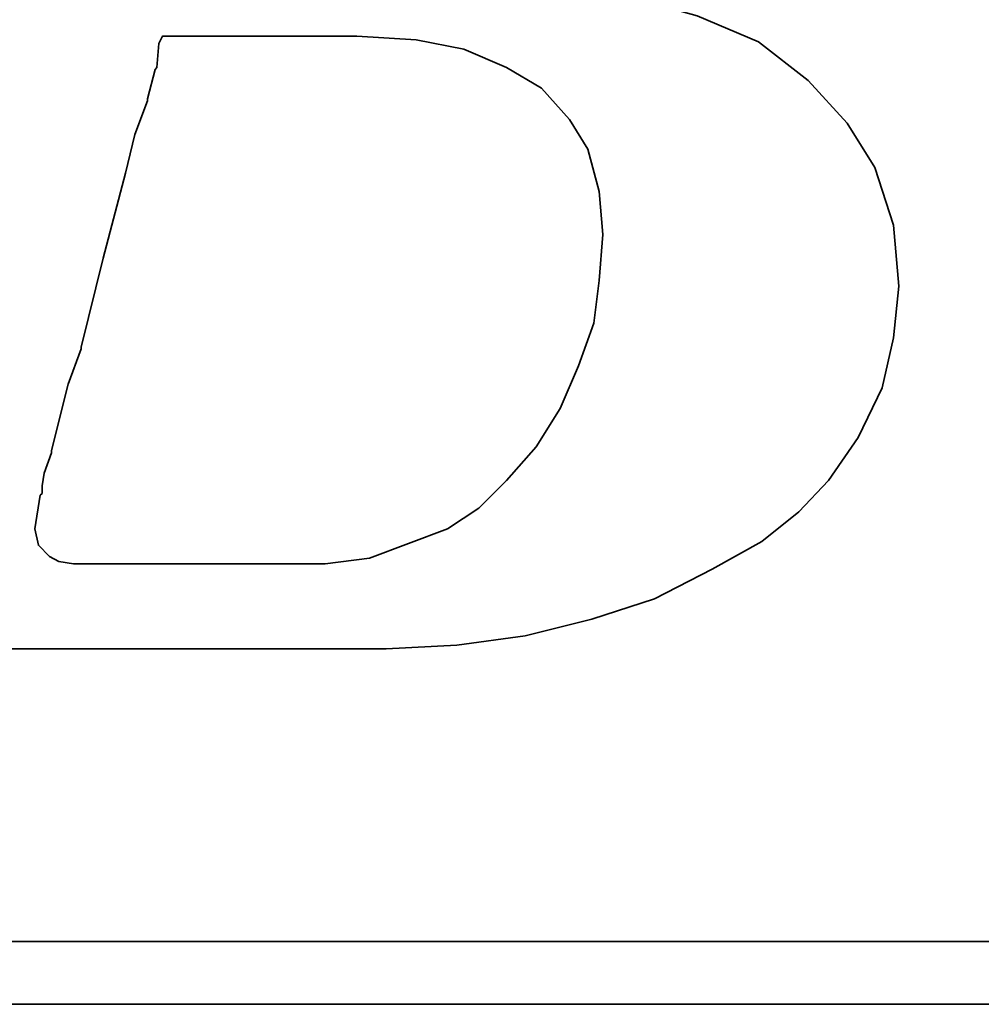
# Model space of a CAD drawing. Extents: x -276 to -48, y 63 to 198.
# Tile 27 of 48: x -107.46 to -106.23, y 124.05 to 125.3. Entities that reach past the tile are written whole.
import ezdxf

# ---------------------------------------------------------------- set-up
doc = ezdxf.new("R2010")
doc.units = 0
doc.header["$LTSCALE"] = 3
doc.header["$MEASUREMENT"] = 0
doc.layers.add('DIM', color=4, linetype='Continuous')
doc.layers.add('layer 1', color=7, linetype='Continuous')

# ---------------------------------------------------------------- blocks, each defined once
blk = doc.blocks.new('TBI MOTION logo(完整正式版)')
at = {"layer": 'layer 1', "color": 22, "lineweight": 35}
for points, knots in [([(-64.65375, -6.86375), (-64.65375, -6.86375), (-64.84375, -7.29625), (-64.84375, -7.29625), (-64.84375, -7.29625), (-64.84375, -7.29625), (-64.86875, -7.34375), (-64.86875, -7.34375), (-64.86875, -7.34375), (-64.86875, -7.34375), (-64.86875, -7.36875), (-64.86875, -7.36875), (-64.86875, -7.36875), (-64.86875, -7.36875), (-65.15375, -7.65375), (-65.15375, -7.65375), (-65.15375, -7.65375), (-65.15375, -7.65375), (-65.17875, -7.65375), (-65.17875, -7.65375), (-65.17875, -7.65375), (-65.17875, -7.65375), (-65.20375, -7.67875), (-65.20375, -7.67875), (-65.20375, -7.67875), (-65.20375, -7.67875), (-65.58875, -7.87125), (-65.58875, -7.87125), (-65.58875, -7.87125), (-65.58875, -7.87125), (-65.63375, -7.87125), (-65.63375, -7.87125), (-65.63375, -7.87125), (-65.63375, -7.87125), (-65.65875, -7.89375), (-65.65875, -7.89375), (-65.65875, -7.89375), (-65.65875, -7.89375), (-66.09375, -7.94375), (-66.09375, -7.94375), (-66.09375, -7.94375), (-66.09375, -7.94375), (-66.11375, -7.94375), (-66.11375, -7.94375), (-66.11375, -7.94375), (-66.11375, -7.94375), (-66.16375, -7.94375), (-66.16375, -7.94375), (-66.16375, -7.94375), (-66.16375, -7.94375), (-66.30875, -7.94375), (-66.30875, -7.94375), (-66.30875, -7.94375), (-66.30875, -7.94375), (-66.69375, -7.94375), (-66.69375, -7.94375), (-66.69375, -7.94375), (-66.69375, -7.94375), (-67.07375, -7.94375), (-67.07375, -7.94375), (-67.07375, -7.94375), (-67.07375, -7.94375), (-67.12375, -7.94375), (-67.12375, -7.94375), (-67.12375, -7.94375), (-67.12375, -7.94375), (-67.12375, -7.96625), (-67.12375, -7.96625), (-67.12375, -7.96625), (-67.12375, -7.96625), (-67.14875, -7.99125), (-67.14875, -7.99125), (-67.14875, -7.99125), (-67.14875, -7.99125), (-67.24375, -8.34875), (-67.24375, -8.34875), (-67.24375, -8.34875), (-67.24375, -8.34875), (-67.31375, -8.68625), (-67.31375, -8.68625), (-67.31375, -8.68625), (-67.31375, -8.68625), (-67.26875, -8.68625), (-67.26875, -8.68625), (-67.26875, -8.68625), (-67.26875, -8.68625), (-67.07375, -8.68625), (-67.07375, -8.68625), (-67.07375, -8.68625), (-67.07375, -8.68625), (-66.54875, -8.68625), (-66.54875, -8.68625), (-66.54875, -8.68625), (-66.54875, -8.68625), (-65.82625, -8.68625), (-65.82625, -8.68625), (-65.82625, -8.68625), (-65.82625, -8.68625), (-65.01375, -8.68625), (-65.01375, -8.68625), (-65.01375, -8.68625), (-65.01375, -8.68625), (-64.05375, -8.68625), (-64.05375, -8.68625), (-64.05375, -8.68625), (-64.05375, -8.68625), (-62.08375, -8.68625), (-62.08375, -8.68625), (-62.08375, -8.68625), (-62.08375, -8.68625), (-60.06875, -8.68625), (-60.06875, -8.68625), (-60.06875, -8.68625), (-60.06875, -8.68625), (-59.10875, -8.68625), (-59.10875, -8.68625), (-59.10875, -8.68625), (-59.10875, -8.68625), (-58.29375, -8.68625), (-58.29375, -8.68625), (-58.29375, -8.68625), (-58.29375, -8.68625), (-57.57375, -8.68625), (-57.57375, -8.68625), (-57.57375, -8.68625), (-57.57375, -8.68625), (-57.04875, -8.68625), (-57.04875, -8.68625), (-57.04875, -8.68625), (-57.04875, -8.68625), (-56.85375, -8.68625), (-56.85375, -8.68625), (-56.85375, -8.68625), (-56.85375, -8.68625), (-56.70875, -8.68625), (-56.70875, -8.68625), (-56.70875, -8.68625), (-56.70875, -8.68625), (-56.61375, -8.68625), (-56.61375, -8.68625), (-56.61375, -8.68625), (-56.61375, -8.68625), (-56.56875, -8.68625), (-56.56875, -8.68625), (-56.56875, -8.68625), (-56.56875, -8.68625), (-55.65375, -8.63875), (-55.65375, -8.63875), (-55.65375, -8.63875), (-55.65375, -8.63875), (-54.76875, -8.51875), (-54.76875, -8.51875), (-54.76875, -8.51875), (-54.76875, -8.51875), (-53.90375, -8.30375), (-53.90375, -8.30375), (-53.90375, -8.30375), (-53.90375, -8.30375), (-53.08875, -8.03875), (-53.08875, -8.03875), (-53.08875, -8.03875), (-53.08875, -8.03875), (-52.34375, -7.65375), (-52.34375, -7.65375), (-52.34375, -7.65375), (-52.34375, -7.65375), (-51.69875, -7.29625), (-51.69875, -7.29625), (-51.69875, -7.29625), (-51.69875, -7.29625), (-51.21875, -6.91125), (-51.21875, -6.91125), (-51.21875, -6.91125), (-51.21875, -6.91125), (-50.83375, -6.50375), (-50.83375, -6.50375), (-50.83375, -6.50375), (-50.83375, -6.50375), (-50.44875, -5.94875), (-50.44875, -5.94875), (-50.44875, -5.94875), (-50.44875, -5.94875), (-50.13875, -5.30375), (-50.13875, -5.30375), (-50.13875, -5.30375), (-50.13875, -5.30375), (-49.99375, -4.65375), (-49.99375, -4.65375), (-49.99375, -4.65375), (-49.99375, -4.65375), (-49.92375, -3.98375), (-49.92375, -3.98375), (-49.92375, -3.98375), (-49.92375, -3.98375), (-49.99375, -3.19374), (-49.99375, -3.19374), (-49.99375, -3.19374), (-49.99375, -3.19374), (-50.23374, -2.44874), (-50.23374, -2.44874), (-50.23374, -2.44874), (-50.23374, -2.44874), (-50.59375, -1.87374), (-50.59375, -1.87374), (-50.59375, -1.87374), (-50.59375, -1.87374), (-51.09875, -1.31874), (-51.09875, -1.31874), (-51.09875, -1.31874), (-51.09875, -1.31874), (-51.74375, -0.81875), (-51.74375, -0.81875), (-51.74375, -0.81875), (-51.74375, -0.81875), (-52.53875, -0.48125), (-52.53875, -0.48125), (-52.53875, -0.48125), (-52.53875, -0.48125), (-53.47375, -0.21875), (-53.47375, -0.21875), (-53.47375, -0.21875), (-53.47375, -0.21875), (-54.52875, -0.04874), (-54.52875, -0.04874), (-54.52875, -0.04874), (-54.52875, -0.04874), (-55.65375, 0.12125), (-55.65375, 0.12125), (-55.65375, 0.12125), (-55.65375, 0.12125), (-54.50375, 0.28624), (-54.50375, 0.28624), (-54.50375, 0.28624), (-54.50375, 0.28624), (-53.83375, 0.38124), (-53.83375, 0.38124), (-53.83375, 0.38124), (-53.83375, 0.38124), (-53.18375, 0.50125), (-53.18375, 0.50125), (-53.18375, 0.50125), (-53.18375, 0.50125), (-52.55875, 0.66874), (-52.55875, 0.66874), (-52.55875, 0.66874), (-52.55875, 0.66874), (-52.03375, 0.86124), (-52.03375, 0.86124), (-52.03375, 0.86124), (-52.03375, 0.86124), (-51.50374, 1.03124), (-51.50374, 1.03124), (-51.50374, 1.03124), (-51.50374, 1.03124), (-51.09875, 1.27125), (-51.09875, 1.27125), (-51.09875, 1.27125), (-51.09875, 1.27125), (-50.71375, 1.48624), (-50.71375, 1.48624), (-50.71375, 1.48624), (-50.71375, 1.48624), (-50.37625, 1.77625), (-50.37625, 1.77625), (-50.37625, 1.77625), (-50.37625, 1.77625), (-49.82375, 2.37625), (-49.82375, 2.37625), (-49.82375, 2.37625), (-49.82375, 2.37625), (-49.41875, 2.99625), (-49.41875, 2.99625), (-49.41875, 2.99625), (-49.41875, 2.99625), (-49.22375, 3.76625), (-49.22375, 3.76625), (-49.22375, 3.76625), (-49.22375, 3.76625), (-49.15375, 4.50874), (-49.15375, 4.50874), (-49.15375, 4.50874), (-49.15375, 4.50874), (-49.20375, 5.25125), (-49.20375, 5.25125), (-49.20375, 5.25125), (-49.20375, 5.25125), (-49.41875, 5.92625), (-49.41875, 5.92625), (-49.41875, 5.92625), (-49.41875, 5.92625), (-49.77875, 6.47625), (-49.77875, 6.47625), (-49.77875, 6.47625), (-49.77875, 6.47625), (-50.33125, 7.02624), (-50.33125, 7.02624), (-50.33125, 7.02624), (-50.33125, 7.02624), (-51.00125, 7.43625), (-51.00125, 7.43625), (-51.00125, 7.43625), (-51.00125, 7.43625), (-51.79375, 7.72625), (-51.79375, 7.72625), (-51.79375, 7.72625), (-51.79375, 7.72625), (-52.72875, 7.89124), (-52.72875, 7.89124), (-52.72875, 7.89124), (-52.72875, 7.89124), (-53.83375, 7.98625), (-53.83375, 7.98625), (-53.83375, 7.98625), (-53.83375, 7.98625), (-53.92875, 7.98625), (-53.92875, 7.98625), (-53.92875, 7.98625), (-53.92875, 7.98625), (-54.26375, 7.98625), (-54.26375, 7.98625), (-54.26375, 7.98625), (-54.26375, 7.98625), (-54.74375, 7.98625), (-54.74375, 7.98625), (-54.74375, 7.98625), (-54.74375, 7.98625), (-55.36875, 7.98625), (-55.36875, 7.98625), (-55.36875, 7.98625), (-55.36875, 7.98625), (-56.13375, 7.98625), (-56.13375, 7.98625), (-56.13375, 7.98625), (-56.13375, 7.98625), (-56.94875, 7.98625), (-56.94875, 7.98625), (-56.94875, 7.98625), (-56.94875, 7.98625), (-58.77625, 7.98625), (-58.77625, 7.98625), (-58.77625, 7.98625), (-58.77625, 7.98625), (-60.59875, 7.98625), (-60.59875, 7.98625), (-60.59875, 7.98625), (-60.59875, 7.98625), (-61.41375, 7.98625), (-61.41375, 7.98625), (-61.41375, 7.98625), (-61.41375, 7.98625), (-62.17875, 7.98625), (-62.17875, 7.98625), (-62.17875, 7.98625), (-62.17875, 7.98625), (-62.80375, 7.98625), (-62.80375, 7.98625), (-62.80375, 7.98625), (-62.80375, 7.98625), (-63.30625, 7.98625), (-63.30625, 7.98625), (-63.30625, 7.98625), (-63.30625, 7.98625), (-63.57375, 7.98625), (-63.57375, 7.98625), (-63.57375, 7.98625), (-63.57375, 7.98625), (-63.57375, 7.96375), (-63.57375, 7.96375), (-63.57375, 7.96375), (-63.57375, 7.96375), (-63.59875, 7.94125), (-63.59875, 7.94125), (-63.59875, 7.94125), (-63.59875, 7.94125), (-63.69375, 7.55625), (-63.69375, 7.55625), (-63.69375, 7.55625), (-63.69375, 7.55625), (-63.76375, 7.24624), (-63.76375, 7.24624), (-63.76375, 7.24624), (-63.76375, 7.24624), (-63.23875, 7.24624), (-63.23875, 7.24624), (-63.23875, 7.24624), (-63.23875, 7.24624), (-62.75875, 7.24624), (-62.75875, 7.24624), (-62.75875, 7.24624), (-62.75875, 7.24624), (-62.61125, 7.24624), (-62.61125, 7.24624), (-62.61125, 7.24624), (-62.61125, 7.24624), (-62.56625, 7.24624), (-62.56625, 7.24624), (-62.56625, 7.24624), (-62.56625, 7.24624), (-62.22875, 7.24624), (-62.22875, 7.24624), (-62.22875, 7.24624), (-62.22875, 7.24624), (-62.20375, 7.24624), (-62.20375, 7.24624), (-62.20375, 7.24624), (-62.20375, 7.24624), (-62.17875, 7.21875), (-62.17875, 7.21875), (-62.17875, 7.21875), (-62.17875, 7.21875), (-61.96375, 7.17125), (-61.96375, 7.17125), (-61.96375, 7.17125), (-61.96375, 7.17125), (-61.72375, 7.12624), (-61.72375, 7.12624), (-61.72375, 7.12624), (-61.72375, 7.12624), (-61.70375, 7.12624), (-61.70375, 7.12624), (-61.70375, 7.12624), (-61.70375, 7.12624), (-61.55875, 7.07624), (-61.55875, 7.07624), (-61.55875, 7.07624), (-61.55875, 7.07624), (-61.50875, 7.07624), (-61.50875, 7.07624), (-61.50875, 7.07624), (-61.50875, 7.07624), (-61.48375, 7.02624), (-61.48375, 7.02624), (-61.48375, 7.02624), (-61.48375, 7.02624), (-61.31875, 6.83375), (-61.31875, 6.83375), (-61.31875, 6.83375), (-61.31875, 6.83375), (-61.29375, 6.81125), (-61.29375, 6.81125), (-61.29375, 6.81125), (-61.29375, 6.81125), (-61.29375, 6.78625), (-61.29375, 6.78625), (-61.29375, 6.78625), (-61.29375, 6.78625), (-61.19875, 6.50124), (-61.19875, 6.50124), (-61.19875, 6.50124), (-61.19875, 6.50124), (-61.17375, 6.45124), (-61.17375, 6.45124), (-61.17375, 6.45124), (-61.17375, 6.45124), (-61.19875, 6.40625), (-61.19875, 6.40625), (-61.19875, 6.40625), (-61.19875, 6.40625), (-61.26875, 5.99624), (-61.26875, 5.99624), (-61.26875, 5.99624), (-61.26875, 5.99624), (-61.26875, 5.85125), (-61.26875, 5.85125), (-61.26875, 5.85125), (-61.26875, 5.85125), (-61.26875, 5.82625), (-61.26875, 5.82625), (-61.26875, 5.82625), (-61.26875, 5.82625), (-61.29375, 5.80625), (-61.29375, 5.80625), (-61.29375, 5.80625), (-61.29375, 5.80625), (-61.34125, 5.66125), (-61.34125, 5.66125), (-61.34125, 5.66125), (-61.34125, 5.66125), (-61.41375, 5.44625), (-61.41375, 5.44625), (-61.41375, 5.44625), (-61.41375, 5.44625), (-61.48375, 5.15625), (-61.48375, 5.15625), (-61.48375, 5.15625), (-61.48375, 5.15625), (-61.58375, 4.82124), (-61.58375, 4.82124), (-61.58375, 4.82124), (-61.58375, 4.82124), (-61.79875, 4.00375), (-61.79875, 4.00375), (-61.79875, 4.00375), (-61.79875, 4.00375), (-62.05875, 2.99625), (-62.05875, 2.99625), (-62.05875, 2.99625), (-62.05875, 2.99625), (-62.34875, 1.91625), (-62.34875, 1.91625), (-62.34875, 1.91625), (-62.34875, 1.91625), (-62.97375, -0.41124), (-62.97375, -0.41124), (-62.97375, -0.41124), (-62.97375, -0.41124), (-63.59875, -2.75875), (-63.59875, -2.75875), (-63.59875, -2.75875), (-63.59875, -2.75875), (-63.88375, -3.86374), (-63.88375, -3.86374), (-63.88375, -3.86374), (-63.88375, -3.86374), (-64.14875, -4.82374), (-64.14875, -4.82374), (-64.14875, -4.82374), (-64.14875, -4.82374), (-64.36375, -5.64125), (-64.36375, -5.64125), (-64.36375, -5.64125), (-64.36375, -5.64125), (-64.43625, -5.97625), (-64.43625, -5.97625), (-64.43625, -5.97625), (-64.43625, -5.97625), (-64.50875, -6.28625), (-64.50875, -6.28625), (-64.50875, -6.28625), (-64.50875, -6.28625), (-64.50875, -6.30875), (-64.50875, -6.30875), (-64.50875, -6.30875), (-64.50875, -6.30875), (-64.57875, -6.50375), (-64.57875, -6.50375), (-64.57875, -6.50375), (-64.57875, -6.50375), (-64.62875, -6.69625), (-64.62875, -6.69625), (-64.62875, -6.69625), (-64.62875, -6.69625), (-64.62875, -6.76875), (-64.62875, -6.76875), (-64.62875, -6.76875), (-64.62875, -6.76875), (-64.62875, -6.81375), (-64.62875, -6.81375), (-64.62875, -6.81375), (-64.62875, -6.81375), (-64.62875, -6.83875), (-64.62875, -6.83875), (-64.62875, -6.83875), (-64.62875, -6.83875), (-64.65375, -6.86375), (-64.65375, -6.86375)], [0, 0, 0, 0, 0.00719424, 0.00719424, 0.00719424, 0.00719424, 0.01438849, 0.01438849, 0.01438849, 0.01438849, 0.02158273, 0.02158273, 0.02158273, 0.02158273, 0.02877698, 0.02877698, 0.02877698, 0.02877698, 0.03597122, 0.03597122, 0.03597122, 0.03597122, 0.04316547, 0.04316547, 0.04316547, 0.04316547, 0.05035971, 0.05035971, 0.05035971, 0.05035971, 0.05755396, 0.05755396, 0.05755396, 0.05755396, 0.0647482, 0.0647482, 0.0647482, 0.0647482, 0.07194245, 0.07194245, 0.07194245, 0.07194245, 0.07913669, 0.07913669, 0.07913669, 0.07913669, 0.08633094, 0.08633094, 0.08633094, 0.08633094, 0.09352518, 0.09352518, 0.09352518, 0.09352518, 0.10071942, 0.10071942, 0.10071942, 0.10071942, 0.10791367, 0.10791367, 0.10791367, 0.10791367, 0.11510791, 0.11510791, 0.11510791, 0.11510791, 0.12230216, 0.12230216, 0.12230216, 0.12230216, 0.1294964, 0.1294964, 0.1294964, 0.1294964, 0.13669065, 0.13669065, 0.13669065, 0.13669065, 0.14388489, 0.14388489, 0.14388489, 0.14388489, 0.15107914, 0.15107914, 0.15107914, 0.15107914, 0.15827338, 0.15827338, 0.15827338, 0.15827338, 0.16546763, 0.16546763, 0.16546763, 0.16546763, 0.17266187, 0.17266187, 0.17266187, 0.17266187, 0.17985612, 0.17985612, 0.17985612, 0.17985612, 0.18705036, 0.18705036, 0.18705036, 0.18705036, 0.1942446, 0.1942446, 0.1942446, 0.1942446, 0.20143885, 0.20143885, 0.20143885, 0.20143885, 0.20863309, 0.20863309, 0.20863309, 0.20863309, 0.21582734, 0.21582734, 0.21582734, 0.21582734, 0.22302158, 0.22302158, 0.22302158, 0.22302158, 0.23021583, 0.23021583, 0.23021583, 0.23021583, 0.23741007, 0.23741007, 0.23741007, 0.23741007, 0.24460432, 0.24460432, 0.24460432, 0.24460432, 0.25179856, 0.25179856, 0.25179856, 0.25179856, 0.25899281, 0.25899281, 0.25899281, 0.25899281, 0.26618705, 0.26618705, 0.26618705, 0.26618705, 0.27338129, 0.27338129, 0.27338129, 0.27338129, 0.28057554, 0.28057554, 0.28057554, 0.28057554, 0.28776978, 0.28776978, 0.28776978, 0.28776978, 0.29496403, 0.29496403, 0.29496403, 0.29496403, 0.30215827, 0.30215827, 0.30215827, 0.30215827, 0.30935252, 0.30935252, 0.30935252, 0.30935252, 0.31654676, 0.31654676, 0.31654676, 0.31654676, 0.32374101, 0.32374101, 0.32374101, 0.32374101, 0.33093525, 0.33093525, 0.33093525, 0.33093525, 0.3381295, 0.3381295, 0.3381295, 0.3381295, 0.34532374, 0.34532374, 0.34532374, 0.34532374, 0.35251799, 0.35251799, 0.35251799, 0.35251799, 0.35971223, 0.35971223, 0.35971223, 0.35971223, 0.36690647, 0.36690647, 0.36690647, 0.36690647, 0.37410072, 0.37410072, 0.37410072, 0.37410072, 0.38129496, 0.38129496, 0.38129496, 0.38129496, 0.38848921, 0.38848921, 0.38848921, 0.38848921, 0.39568345, 0.39568345, 0.39568345, 0.39568345, 0.4028777, 0.4028777, 0.4028777, 0.4028777, 0.41007194, 0.41007194, 0.41007194, 0.41007194, 0.41726619, 0.41726619, 0.41726619, 0.41726619, 0.42446043, 0.42446043, 0.42446043, 0.42446043, 0.43165468, 0.43165468, 0.43165468, 0.43165468, 0.43884892, 0.43884892, 0.43884892, 0.43884892, 0.44604317, 0.44604317, 0.44604317, 0.44604317, 0.45323741, 0.45323741, 0.45323741, 0.45323741, 0.46043165, 0.46043165, 0.46043165, 0.46043165, 0.4676259, 0.4676259, 0.4676259, 0.4676259, 0.47482014, 0.47482014, 0.47482014, 0.47482014, 0.48201439, 0.48201439, 0.48201439, 0.48201439, 0.48920863, 0.48920863, 0.48920863, 0.48920863, 0.49640288, 0.49640288, 0.49640288, 0.49640288, 0.50359712, 0.50359712, 0.50359712, 0.50359712, 0.51079137, 0.51079137, 0.51079137, 0.51079137, 0.51798561, 0.51798561, 0.51798561, 0.51798561, 0.52517986, 0.52517986, 0.52517986, 0.52517986, 0.5323741, 0.5323741, 0.5323741, 0.5323741, 0.53956835, 0.53956835, 0.53956835, 0.53956835, 0.54676259, 0.54676259, 0.54676259, 0.54676259, 0.55395683, 0.55395683, 0.55395683, 0.55395683, 0.56115108, 0.56115108, 0.56115108, 0.56115108, 0.56834532, 0.56834532, 0.56834532, 0.56834532, 0.57553957, 0.57553957, 0.57553957, 0.57553957, 0.58273381, 0.58273381, 0.58273381, 0.58273381, 0.58992806, 0.58992806, 0.58992806, 0.58992806, 0.5971223, 0.5971223, 0.5971223, 0.5971223, 0.60431655, 0.60431655, 0.60431655, 0.60431655, 0.61151079, 0.61151079, 0.61151079, 0.61151079, 0.61870504, 0.61870504, 0.61870504, 0.61870504, 0.62589928, 0.62589928, 0.62589928, 0.62589928, 0.63309353, 0.63309353, 0.63309353, 0.63309353, 0.64028777, 0.64028777, 0.64028777, 0.64028777, 0.64748201, 0.64748201, 0.64748201, 0.64748201, 0.65467626, 0.65467626, 0.65467626, 0.65467626, 0.6618705, 0.6618705, 0.6618705, 0.6618705, 0.66906475, 0.66906475, 0.66906475, 0.66906475, 0.67625899, 0.67625899, 0.67625899, 0.67625899, 0.68345324, 0.68345324, 0.68345324, 0.68345324, 0.69064748, 0.69064748, 0.69064748, 0.69064748, 0.69784173, 0.69784173, 0.69784173, 0.69784173, 0.70503597, 0.70503597, 0.70503597, 0.70503597, 0.71223022, 0.71223022, 0.71223022, 0.71223022, 0.71942446, 0.71942446, 0.71942446, 0.71942446, 0.72661871, 0.72661871, 0.72661871, 0.72661871, 0.73381295, 0.73381295, 0.73381295, 0.73381295, 0.74100719, 0.74100719, 0.74100719, 0.74100719, 0.74820144, 0.74820144, 0.74820144, 0.74820144, 0.75539568, 0.75539568, 0.75539568, 0.75539568, 0.76258993, 0.76258993, 0.76258993, 0.76258993, 0.76978417, 0.76978417, 0.76978417, 0.76978417, 0.77697842, 0.77697842, 0.77697842, 0.77697842, 0.78417266, 0.78417266, 0.78417266, 0.78417266, 0.79136691, 0.79136691, 0.79136691, 0.79136691, 0.79856115, 0.79856115, 0.79856115, 0.79856115, 0.8057554, 0.8057554, 0.8057554, 0.8057554, 0.81294964, 0.81294964, 0.81294964, 0.81294964, 0.82014388, 0.82014388, 0.82014388, 0.82014388, 0.82733813, 0.82733813, 0.82733813, 0.82733813, 0.83453237, 0.83453237, 0.83453237, 0.83453237, 0.84172662, 0.84172662, 0.84172662, 0.84172662, 0.84892086, 0.84892086, 0.84892086, 0.84892086, 0.85611511, 0.85611511, 0.85611511, 0.85611511, 0.86330935, 0.86330935, 0.86330935, 0.86330935, 0.8705036, 0.8705036, 0.8705036, 0.8705036, 0.87769784, 0.87769784, 0.87769784, 0.87769784, 0.88489209, 0.88489209, 0.88489209, 0.88489209, 0.89208633, 0.89208633, 0.89208633, 0.89208633, 0.89928058, 0.89928058, 0.89928058, 0.89928058, 0.90647482, 0.90647482, 0.90647482, 0.90647482, 0.91366906, 0.91366906, 0.91366906, 0.91366906, 0.92086331, 0.92086331, 0.92086331, 0.92086331, 0.92805755, 0.92805755, 0.92805755, 0.92805755, 0.9352518, 0.9352518, 0.9352518, 0.9352518, 0.94244604, 0.94244604, 0.94244604, 0.94244604, 0.94964029, 0.94964029, 0.94964029, 0.94964029, 0.95683453, 0.95683453, 0.95683453, 0.95683453, 0.96402878, 0.96402878, 0.96402878, 0.96402878, 0.97122302, 0.97122302, 0.97122302, 0.97122302, 0.97841727, 0.97841727, 0.97841727, 0.97841727, 0.98561151, 0.98561151, 0.98561151, 0.98561151, 0.99280576, 0.99280576, 0.99280576, 0.99280576, 1, 1, 1, 1]), ([(-61.03125, -6.57375), (-61.03125, -6.57375), (-61.03125, -6.67125), (-61.03125, -6.67125), (-61.03125, -6.67125), (-61.03125, -6.67125), (-61.05375, -6.69625), (-61.05375, -6.69625), (-61.05375, -6.69625), (-61.05375, -6.69625), (-61.12375, -7.12875), (-61.12375, -7.12875), (-61.12375, -7.12875), (-61.12375, -7.12875), (-61.07875, -7.34375), (-61.07875, -7.34375), (-61.07875, -7.34375), (-61.07875, -7.34375), (-60.93375, -7.48875), (-60.93375, -7.48875), (-60.93375, -7.48875), (-60.93375, -7.48875), (-60.81375, -7.55625), (-60.81375, -7.55625), (-60.81375, -7.55625), (-60.81375, -7.55625), (-60.62375, -7.58375), (-60.62375, -7.58375), (-60.62375, -7.58375), (-60.62375, -7.58375), (-60.30875, -7.58375), (-60.30875, -7.58375), (-60.30875, -7.58375), (-60.30875, -7.58375), (-59.97375, -7.58375), (-59.97375, -7.58375), (-59.97375, -7.58375), (-59.97375, -7.58375), (-59.87875, -7.58375), (-59.87875, -7.58375), (-59.87875, -7.58375), (-59.87875, -7.58375), (-59.63625, -7.58375), (-59.63625, -7.58375), (-59.63625, -7.58375), (-59.63625, -7.58375), (-58.96875, -7.58375), (-58.96875, -7.58375), (-58.96875, -7.58375), (-58.96875, -7.58375), (-58.29375, -7.58375), (-58.29375, -7.58375), (-58.29375, -7.58375), (-58.29375, -7.58375), (-58.05375, -7.58375), (-58.05375, -7.58375), (-58.05375, -7.58375), (-58.05375, -7.58375), (-57.98375, -7.58375), (-57.98375, -7.58375), (-57.98375, -7.58375), (-57.98375, -7.58375), (-57.35875, -7.58375), (-57.35875, -7.58375), (-57.35875, -7.58375), (-57.35875, -7.58375), (-56.78375, -7.50875), (-56.78375, -7.50875), (-56.78375, -7.50875), (-56.78375, -7.50875), (-56.27875, -7.31875), (-56.27875, -7.31875), (-56.27875, -7.31875), (-56.27875, -7.31875), (-55.77375, -7.12875), (-55.77375, -7.12875), (-55.77375, -7.12875), (-55.77375, -7.12875), (-55.36875, -6.86375), (-55.36875, -6.86375), (-55.36875, -6.86375), (-55.36875, -6.86375), (-55.00875, -6.50375), (-55.00875, -6.50375), (-55.00875, -6.50375), (-55.00875, -6.50375), (-54.62375, -6.06875), (-54.62375, -6.06875), (-54.62375, -6.06875), (-54.62375, -6.06875), (-54.31375, -5.56875), (-54.31375, -5.56875), (-54.31375, -5.56875), (-54.31375, -5.56875), (-54.07375, -5.01625), (-54.07375, -5.01625), (-54.07375, -5.01625), (-54.07375, -5.01625), (-53.87875, -4.46374), (-53.87875, -4.46374), (-53.87875, -4.46374), (-53.87875, -4.46374), (-53.80875, -3.91375), (-53.80875, -3.91375), (-53.80875, -3.91375), (-53.80875, -3.91375), (-53.75875, -3.31375), (-53.75875, -3.31375), (-53.75875, -3.31375), (-53.75875, -3.31375), (-53.80875, -2.75875), (-53.80875, -2.75875), (-53.80875, -2.75875), (-53.80875, -2.75875), (-53.95375, -2.20875), (-53.95375, -2.20875), (-53.95375, -2.20875), (-53.95375, -2.20875), (-54.19375, -1.82625), (-54.19375, -1.82625), (-54.19375, -1.82625), (-54.19375, -1.82625), (-54.55375, -1.41875), (-54.55375, -1.41875), (-54.55375, -1.41875), (-54.55375, -1.41875), (-55.00875, -1.15125), (-55.00875, -1.15125), (-55.00875, -1.15125), (-55.00875, -1.15125), (-55.56125, -0.91375), (-55.56125, -0.91375), (-55.56125, -0.91375), (-55.56125, -0.91375), (-56.18125, -0.79375), (-56.18125, -0.79375), (-56.18125, -0.79375), (-56.18125, -0.79375), (-56.94875, -0.74374), (-56.94875, -0.74374), (-56.94875, -0.74374), (-56.94875, -0.74374), (-56.99875, -0.74374), (-56.99875, -0.74374), (-56.99875, -0.74374), (-56.99875, -0.74374), (-57.09375, -0.74374), (-57.09375, -0.74374), (-57.09375, -0.74374), (-57.09375, -0.74374), (-57.38375, -0.74374), (-57.38375, -0.74374), (-57.38375, -0.74374), (-57.38375, -0.74374), (-57.76875, -0.74374), (-57.76875, -0.74374), (-57.76875, -0.74374), (-57.76875, -0.74374), (-58.24625, -0.74374), (-58.24625, -0.74374), (-58.24625, -0.74374), (-58.24625, -0.74374), (-58.72875, -0.74374), (-58.72875, -0.74374), (-58.72875, -0.74374), (-58.72875, -0.74374), (-59.20875, -0.74374), (-59.20875, -0.74374), (-59.20875, -0.74374), (-59.20875, -0.74374), (-59.46875, -0.74374), (-59.46875, -0.74374), (-59.46875, -0.74374), (-59.46875, -0.74374), (-59.51625, -0.83875), (-59.51625, -0.83875), (-59.51625, -0.83875), (-59.51625, -0.83875), (-59.54375, -1.15125), (-59.54375, -1.15125), (-59.54375, -1.15125), (-59.54375, -1.15125), (-59.56375, -1.17874), (-59.56375, -1.17874), (-59.56375, -1.17874), (-59.56375, -1.17874), (-59.66375, -1.55875), (-59.66375, -1.55875), (-59.66375, -1.55875), (-59.66375, -1.55875), (-59.66375, -1.58375), (-59.66375, -1.58375), (-59.66375, -1.58375), (-59.66375, -1.58375), (-59.82875, -2.01874), (-59.82875, -2.01874), (-59.82875, -2.01874), (-59.82875, -2.01874), (-59.94875, -2.52125), (-59.94875, -2.52125), (-59.94875, -2.52125), (-59.94875, -2.52125), (-60.23875, -3.62375), (-60.23875, -3.62375), (-60.23875, -3.62375), (-60.23875, -3.62375), (-60.52375, -4.77624), (-60.52375, -4.77624), (-60.52375, -4.77624), (-60.52375, -4.77624), (-60.52375, -4.79874), (-60.52375, -4.79874), (-60.52375, -4.79874), (-60.52375, -4.79874), (-60.69125, -5.25375), (-60.69125, -5.25375), (-60.69125, -5.25375), (-60.69125, -5.25375), (-60.81375, -5.73625), (-60.81375, -5.73625), (-60.81375, -5.73625), (-60.81375, -5.73625), (-60.90875, -6.11875), (-60.90875, -6.11875), (-60.90875, -6.11875), (-60.90875, -6.11875), (-60.90875, -6.14375), (-60.90875, -6.14375), (-60.90875, -6.14375), (-60.90875, -6.14375), (-61.00375, -6.40875), (-61.00375, -6.40875), (-61.00375, -6.40875), (-61.00375, -6.40875), (-61.03125, -6.57375), (-61.03125, -6.57375)], [0, 0, 0, 0, 0.01694915, 0.01694915, 0.01694915, 0.01694915, 0.03389831, 0.03389831, 0.03389831, 0.03389831, 0.05084746, 0.05084746, 0.05084746, 0.05084746, 0.06779661, 0.06779661, 0.06779661, 0.06779661, 0.08474576, 0.08474576, 0.08474576, 0.08474576, 0.10169492, 0.10169492, 0.10169492, 0.10169492, 0.11864407, 0.11864407, 0.11864407, 0.11864407, 0.13559322, 0.13559322, 0.13559322, 0.13559322, 0.15254237, 0.15254237, 0.15254237, 0.15254237, 0.16949153, 0.16949153, 0.16949153, 0.16949153, 0.18644068, 0.18644068, 0.18644068, 0.18644068, 0.20338983, 0.20338983, 0.20338983, 0.20338983, 0.22033898, 0.22033898, 0.22033898, 0.22033898, 0.23728814, 0.23728814, 0.23728814, 0.23728814, 0.25423729, 0.25423729, 0.25423729, 0.25423729, 0.27118644, 0.27118644, 0.27118644, 0.27118644, 0.28813559, 0.28813559, 0.28813559, 0.28813559, 0.30508475, 0.30508475, 0.30508475, 0.30508475, 0.3220339, 0.3220339, 0.3220339, 0.3220339, 0.33898305, 0.33898305, 0.33898305, 0.33898305, 0.3559322, 0.3559322, 0.3559322, 0.3559322, 0.37288136, 0.37288136, 0.37288136, 0.37288136, 0.38983051, 0.38983051, 0.38983051, 0.38983051, 0.40677966, 0.40677966, 0.40677966, 0.40677966, 0.42372881, 0.42372881, 0.42372881, 0.42372881, 0.44067797, 0.44067797, 0.44067797, 0.44067797, 0.45762712, 0.45762712, 0.45762712, 0.45762712, 0.47457627, 0.47457627, 0.47457627, 0.47457627, 0.49152542, 0.49152542, 0.49152542, 0.49152542, 0.50847458, 0.50847458, 0.50847458, 0.50847458, 0.52542373, 0.52542373, 0.52542373, 0.52542373, 0.54237288, 0.54237288, 0.54237288, 0.54237288, 0.55932203, 0.55932203, 0.55932203, 0.55932203, 0.57627119, 0.57627119, 0.57627119, 0.57627119, 0.59322034, 0.59322034, 0.59322034, 0.59322034, 0.61016949, 0.61016949, 0.61016949, 0.61016949, 0.62711864, 0.62711864, 0.62711864, 0.62711864, 0.6440678, 0.6440678, 0.6440678, 0.6440678, 0.66101695, 0.66101695, 0.66101695, 0.66101695, 0.6779661, 0.6779661, 0.6779661, 0.6779661, 0.69491525, 0.69491525, 0.69491525, 0.69491525, 0.71186441, 0.71186441, 0.71186441, 0.71186441, 0.72881356, 0.72881356, 0.72881356, 0.72881356, 0.74576271, 0.74576271, 0.74576271, 0.74576271, 0.76271186, 0.76271186, 0.76271186, 0.76271186, 0.77966102, 0.77966102, 0.77966102, 0.77966102, 0.79661017, 0.79661017, 0.79661017, 0.79661017, 0.81355932, 0.81355932, 0.81355932, 0.81355932, 0.83050847, 0.83050847, 0.83050847, 0.83050847, 0.84745763, 0.84745763, 0.84745763, 0.84745763, 0.86440678, 0.86440678, 0.86440678, 0.86440678, 0.88135593, 0.88135593, 0.88135593, 0.88135593, 0.89830508, 0.89830508, 0.89830508, 0.89830508, 0.91525424, 0.91525424, 0.91525424, 0.91525424, 0.93220339, 0.93220339, 0.93220339, 0.93220339, 0.94915254, 0.94915254, 0.94915254, 0.94915254, 0.96610169, 0.96610169, 0.96610169, 0.96610169, 0.98305085, 0.98305085, 0.98305085, 0.98305085, 1, 1, 1, 1]), ([(75.90875, -9.47875), (75.90875, -9.47875), (75.90875, -12.28625), (75.90875, -12.28625), (75.90875, -12.28625), (75.90875, -12.28625), (75.90875, -12.47875), (75.90875, -12.47875), (75.90875, -12.47875), (75.90875, -12.47875), (75.71625, -12.47875), (75.71625, -12.47875), (75.71625, -12.47875), (75.71625, -12.47875), (-88.32875, -12.47875), (-88.32875, -12.47875), (-88.32875, -12.47875), (-88.32875, -12.47875), (-88.32875, -13.29375), (-88.32875, -13.29375), (-88.32875, -13.29375), (-88.32875, -13.29375), (82.89125, -13.29375), (82.89125, -13.29375), (82.89125, -13.29375), (82.89125, -13.29375), (75.90875, -9.47875), (75.90875, -9.47875)], [0, 0, 0, 0, 0.14285714, 0.14285714, 0.14285714, 0.14285714, 0.28571429, 0.28571429, 0.28571429, 0.28571429, 0.42857143, 0.42857143, 0.42857143, 0.42857143, 0.57142857, 0.57142857, 0.57142857, 0.57142857, 0.71428571, 0.71428571, 0.71428571, 0.71428571, 0.85714286, 0.85714286, 0.85714286, 0.85714286, 1, 1, 1, 1])]:
    blk.add_open_spline(points, degree=3, knots=knots, dxfattribs=at)

msp = doc.modelspace()

# ---------------------------------------------------------------- block references
at = {"layer": 'DIM', "color": 7, "xscale": 0.0985374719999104, "yscale": 0.0985374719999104, "zscale": 0.0985374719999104}
msp.add_blockref('TBI MOTION logo(完整正式版)', (-101.4176, 125.3561), dxfattribs=at)

doc.saveas('drawing.dxf')
